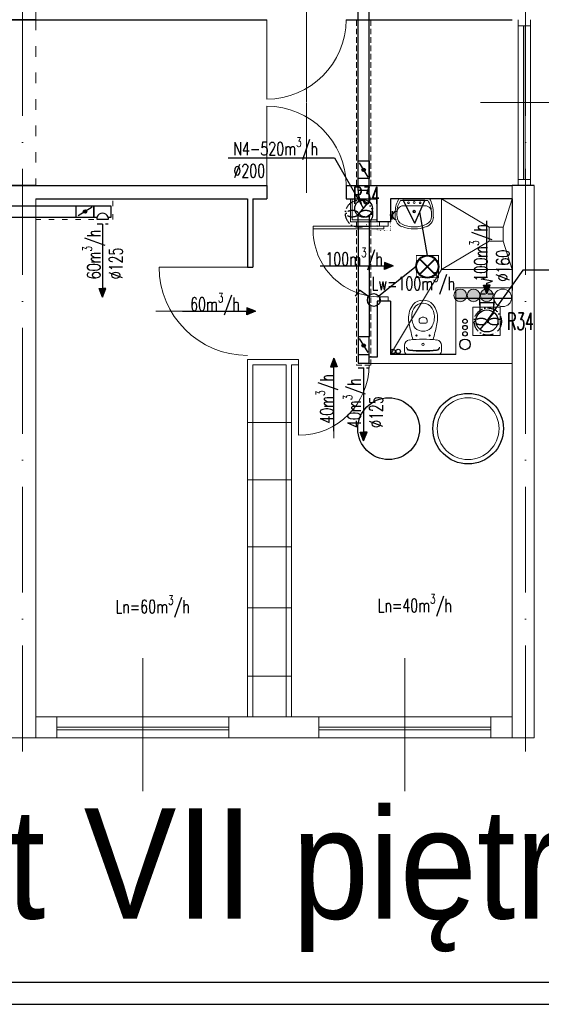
# Model space of a CAD drawing. Header units: millimetres. Extents: x -6513 to 30474, y -6915 to 65597.
# Tile 248 of 256: x 6961 to 7553, y 25134 to 26250. Entities that reach past the tile are written whole.
import ezdxf

# ---------------------------------------------------------------- set-up
doc = ezdxf.new("R2010")
doc.units = ezdxf.units.MM
for name, pattern in [('ACAD_ISO03W100', [30, 12, -18]), ('ACAD_ISO10W100', [18, 12, -3, 0, -3]), ('DASHED', [19.05, 12.7, -6.35]), ('DOT', [6.35, 0, -6.35])]:
    doc.linetypes.add(name, pattern=pattern)
doc.layers.get('0').update_dxf_attribs({"color": 8})
for name, color, linetype, lineweight in [('A_cienka', 8, 'Continuous', 5), ('A_linia przekroj', 8, 'Continuous', 25), ('A_osie', 8, 'ACAD_ISO10W100', 5), ('A_przerywana', 8, 'ACAD_ISO03W100', 5), ('A_widok', 8, 'Continuous', 13), ('CH-KS-WEWN-ISTN-PION-NR', 8, 'Continuous', 20), ('CH-KS-WEWN-PION', 8, 'Continuous', 20), ('CH-KS-WEWN-PION-NR', 8, 'Continuous', 25), ('CH-W-WEWN-INOX-PION', 8, 'Continuous', 20), ('CH-W-WEWN-INOX-PION-NR', 8, 'Continuous', 25), ('cieńkie', 8, 'Continuous', 9), ('DB-WM-nawiew-opis', 8, 'Continuous', 25), ('DB-WM-nawiew-opis-odnośnik', 8, 'Continuous', 30), ('DB-WM-wywiew-opis', 8, 'Continuous', 25), ('DB-WM-wywiew-opis-odnośnik', 8, 'Continuous', 30), ('DB_WM_nawiew', 8, 'Continuous', 30), ('DB_WM_wywiew', 8, 'Continuous', 30), ('DB_WM_ścianka nowa', 8, 'Continuous', 25), ('E_gniazda wtykowe', 1, 'Continuous', 30), ('E_oświetlenie', 1, 'Continuous', 30), ('E_technologia', 1, 'ACAD_ISO10W100', 30), ('noew ściany archwig', 8, 'Continuous', 9), ('R-TABELKA', 8, 'Continuous', 25), ('snitarne archwig nowe', 8, 'Continuous', 9), ('Stolarka ARCHWIG', 8, 'Continuous', 5), ('wyburzenia', 8, 'DOT', 20), ('Ściany ARCHWIG', 8, 'Continuous', 30)]:
    doc.layers.add(name, color=color, linetype=linetype, lineweight=lineweight)
doc.layers.add('DB_inst_pomocn', color=8, linetype='Continuous')
doc.layers.add('DB_WM_nawiew-opis', color=8, linetype='Continuous')
doc.styles.add('SIMPLEXD', font='SIMPLEX.SHX', dxfattribs={"width": 0.6})
doc.styles.get("Standard").update_dxf_attribs({"font": 'txt.shx', "width": 0.9})
doc.styles.add('styl Arial', font='ARIAL.TTF', dxfattribs={"width": 0.9})

# ---------------------------------------------------------------- blocks, each defined once
blk = doc.blocks.new('drzwi schem')
at = {"color": 252, "ltscale": 10}
blk.add_line((0.5, -0.093), (0.5, 1.04), dxfattribs=at)
at = {"color": 252}
blk.add_line((0, 0), (0, 1), dxfattribs=at)
blk.add_arc((0, 0), 1, 0, 90, dxfattribs=at)
blk = doc.blocks.new('umywalka oli2')
at = {"layer": 'snitarne archwig nowe', "color": 252}
for p, q in [((0, 17.6), (0, 0)), ((2, 15.4), (2, 0)), ((20.9, 21.6), (13.7, 21.6)), ((0, 0), (0, -17.6)), ((2, 0), (2, -15.4)), ((7.9, 0), (7.9, 10.8)), ((7.9, -10.8), (7.9, 0)), ((13.7, -21.6), (20.9, -21.6))]:
    blk.add_line(p, q, dxfattribs=at)
for centre, radius in [((4.1, 0), 1.11), ((4.5, 6.6), 0.994), ((14.5, 0), 1.48), ((14.5, 0), 0.946), ((4.5, -6.6), 0.994)]:
    blk.add_circle(centre, radius, dxfattribs=at)
for centre, radius, start, end in [((15.6, -9.9), 31.5, 93.3155, 119.5931), ((14.2, -1.1), 20.5, 88.5847, 126.5008), ((15.3, 12), 7.48, 91.7023, 188.8292), ((17.3, -1.9), 21.5, 82.9063, 97.0937), ((20.4, 10.2), 9.2, 23.1986, 92.7468), ((20.2, 9.5), 12.2, 20.9395, 86.4287), ((-1.2, 0), 33.1, 360, 24.6987), ((-3.2, 0), 37.4, 360, 21.6896), ((-1.2, 0), 33.1, 335.3013, 0), ((-3.2, 0), 37.4, 338.3104, 0), ((15.3, -12), 7.48, 171.1708, 268.2977), ((15.6, 9.9), 31.5, 240.4069, 266.6845), ((14.2, 1.1), 20.5, 233.4992, 271.4153), ((17.3, 1.9), 21.5, 262.9063, 277.0937), ((20.4, -10.2), 9.2, 267.2532, 336.8014), ((20.2, -9.5), 12.2, 273.5713, 339.0605)]:
    blk.add_arc(centre, radius, start, end, dxfattribs=at)
blk = doc.blocks.new('klop oli 2')
at = {"layer": 'snitarne archwig nowe', "color": 252}
for p, q in [((0, 17.2), (0, 0)), ((3.8, 20.9), (10.5, 20.9)), ((0, -17.2), (0, 0)), ((3.8, 0), (3.8, 1)), ((3.8, 0), (3.8, -1)), ((38.9, 4.5), (37, 4.5)), ((38.9, -4.5), (37, -4.5)), ((3.8, -20.9), (10.5, -20.9))]:
    blk.add_line(p, q, dxfattribs=at)
for centre, radius in [((11.5, 0), 1.27), ((11.5, 0), 1.27), ((21.6, 7.5), 0.706), ((21.6, -7.5), 0.706)]:
    blk.add_circle(centre, radius, dxfattribs=at)
for centre, radius, start, end in [((3.8, 17.2), 3.76, 90, 180), ((144.9, 0), 141.2, 173.7281, 180), ((144.9, 0), 140.5, 173.6694, 180), ((8.4, 15), 3.76, 90, 173.7281), ((9, 15.1), 3.76, 100.2428, 173.7859), ((10.5, 14.9), 6.02, 6.7931, 90), ((-114.7, 0), 132.1, 0, 6.7931), ((80, -215.2), 235.3, 101.5744, 105.544), ((43.1, -10.6), 23.5, 101.6195, 117.4027), ((44.8, -39.8), 56.5, 94.3794, 102.2907), ((42.4, -7.4), 20.3, 60.8839, 101.6195), ((41.4, -8), 24.5, 51.2869, 92.3028), ((144.9, 0), 141.2, 180, 186.2719), ((144.9, 0), 140.5, 180, 186.3306), ((-114.7, 0), 132.1, 353.2069, 0), ((43.3, 0), 16.9, 173.7581, 180), ((43.3, 0), 16.9, 180, 186.2419), ((37.3, 0.7), 10.9, 117.4027, 173.7581), ((63.6, 0), 28.2, 173.3508, 180), ((63.6, 0), 28.2, 180, 186.6492), ((37, 3.1), 1.41, 90, 173.3508), ((38.9, 1.7), 2.82, 36.8699, 90), ((36.6, 0), 5.65, 0, 36.8699), ((36.6, 0), 5.65, 323.1301, 0), ((46.6, 0), 11.8, 0, 60.8839), ((46.6, 0), 11.8, 299.1161, 0), ((46.6, 0), 15.1, 0, 47.5638), ((46.6, 0), 15.1, 312.4362, 0), ((37.3, -0.7), 10.9, 186.2419, 242.5973), ((43.1, 10.6), 23.5, 242.5973, 258.3805), ((37, -3.1), 1.41, 186.6492, 270), ((42.4, 7.4), 20.3, 258.3805, 299.1161), ((38.9, -1.7), 2.82, 270, 323.1301), ((41.4, 8), 24.5, 267.6972, 308.7131), ((3.8, -17.2), 3.76, 180, 270), ((8.4, -15), 3.76, 186.2719, 270), ((9, -15.1), 3.76, 186.2141, 259.7572), ((10.5, -14.9), 6.02, 270, 353.2069), ((80, 215.2), 235.3, 254.456, 258.4256), ((44.8, 39.8), 56.5, 257.7093, 265.6206)]:
    blk.add_arc(centre, radius, start, end, dxfattribs=at)
blk = doc.blocks.new('A$C2355049C')
at = {"layer": 'DB-WM-nawiew-opis-odnośnik'}
h = blk.add_hatch(color=256, dxfattribs=at)
h.paths.add_polyline_path([(0, -9.8), (3.9, -9.8), (0, 0)])
h.paths.add_polyline_path([(0, 0), (-3.9, -9.8), (0, -9.8)])
at = {"layer": 'DB-WM-nawiew-opis-odnośnik', "flags": 128}
for points in [[(0, 0), (-3.9, -9.8), (0, -9.8)], [(0, -82.9), (0, 0)], [(0, 0), (3.9, -9.8), (0, -9.8)]]:
    blk.add_lwpolyline(points, dxfattribs=at)
blk = doc.blocks.new('A$C653A5721')
at = {"layer": 'DB_inst_pomocn'}
for centre, radius in [((0, 0), 6), ((0, -12), 2.5), ((0, -19.1), 2.5), ((0, -26.2), 2.5)]:
    blk.add_circle(centre, radius, dxfattribs=at)
blk = doc.blocks.new('A$C620C4C60')
at = {"layer": 'DB-WM-wywiew-opis-odnośnik'}
h = blk.add_hatch(color=256, dxfattribs=at)
h.paths.add_polyline_path([(0, 0), (9.8, 3.9), (9.8, 0)])
h.paths.add_polyline_path([(9.8, 0), (9.8, -3.9), (0, 0)])
at = {"layer": 'DB-WM-wywiew-opis-odnośnik', "flags": 128}
for points in [[(0, 0), (9.8, 3.9), (9.8, 0)], [(0, 0), (12.1, 0)], [(0, 0), (9.8, -3.9), (9.8, 0)], [(12.1, 0), (14.4, -6.5), (16.6, 6.4), (18.9, 0)], [(18.9, 0), (82.9, 0)]]:
    blk.add_lwpolyline(points, dxfattribs=at)
blk = doc.blocks.new('raster')
at = {"layer": 'E_oświetlenie', "lineweight": 40}
for p, q in [((-21.2, 21.2), (21.2, -21.2)), ((21.2, 21.2), (-21.2, -21.2))]:
    blk.add_line(p, q, dxfattribs=at)
at = {"layer": 'E_oświetlenie', "const_width": 2}
blk.add_lwpolyline([(-30, -30), (30, -30), (30, 30), (-30, 30)], close=True, dxfattribs=at)
at = {"layer": 'E_oświetlenie', "lineweight": 40}
blk.add_circle((0, 0), 30, dxfattribs=at)
blk = doc.blocks.new('gw1')
at = {"layer": 'E_gniazda wtykowe'}
for p, q in [((99083.8, 55839.3), (99080.1, 55839.3)), ((99083.8, 55833.1), (99083.8, 55845.4))]:
    blk.add_line(p, q, dxfattribs=at)
blk.add_arc((99089.8, 55839), 6.04, 87.7958, 267.7958, dxfattribs=at)

msp = doc.modelspace()

# ---------------------------------------------------------------- hatches: boundary and pattern name
at = {"layer": 'CH-W-WEWN-INOX-PION'}
h = msp.add_hatch(color=256, dxfattribs=at)
h.paths.add_polyline_path([(7460.656, 25944.737, -0.41806339), (7467.926, 25937.561, -0.41806339), (7460.656, 25930.385)])
h.paths.add_polyline_path([(7460.656, 25930.385, -0.41037418), (7453.574, 25937.561, -0.41037418), (7460.656, 25944.737)])
h = msp.add_hatch(color=256, dxfattribs=at)
h.paths.add_polyline_path([(7475.656, 25944.737, -0.41806339), (7482.926, 25937.561, -0.41806339), (7475.656, 25930.385)])
h.paths.add_polyline_path([(7475.656, 25930.385, -0.41037418), (7468.574, 25937.561, -0.41037418), (7475.656, 25944.737)])
h = msp.add_hatch(color=256, dxfattribs=at)
h.paths.add_polyline_path([(7490.656, 25944.737, -0.41806339), (7497.926, 25937.561, -0.41806339), (7490.656, 25930.385)])
h.paths.add_polyline_path([(7490.656, 25930.385, -0.41037418), (7483.574, 25937.561, -0.41037418), (7490.656, 25944.737)])
at = {"layer": 'DB_WM_nawiew'}
h = msp.add_hatch(color=256, dxfattribs=at)
edge = h.paths.add_edge_path()
edge.add_arc((7351.21, 26079.936), 2, 0, 360)
h = msp.add_hatch(color=256, dxfattribs=at)
edge = h.paths.add_edge_path()
edge.add_arc((7035.478, 26032.604), 2, 0, 360)
h = msp.add_hatch(color=256, dxfattribs=at)
edge = h.paths.add_edge_path()
edge.add_arc((7035.478, 26032.604), 2, 0, 360)
h = msp.add_hatch(color=256, dxfattribs=at)
edge = h.paths.add_edge_path()
edge.add_arc((7351.21, 25880.749), 2, 0, 360)

# ---------------------------------------------------------------- linework, layer by layer
at = {"layer": 'A_cienka'}
for p, q in [((7526.456, 26250.062), (7526.456, 26062.062)), ((7540.456, 26250.062), (7540.456, 26062.062)), ((7526.456, 26243.165), (7540.456, 26243.165)), ((7532.456, 26243.165), (7532.456, 26068.959)), ((7534.456, 26243.165), (7534.456, 26068.959)), ((7483.489, 26156.062), (7638.111, 26156.062)), ((7526.456, 26068.959), (7540.456, 26068.959)), ((7219.554, 25793.357), (7269.554, 25793.357)), ((7219.554, 25728.548), (7269.554, 25728.548)), ((7219.554, 25652.467), (7269.554, 25652.467)), ((7219.554, 25583.43), (7269.554, 25583.43)), ((7219.554, 25505.94), (7269.554, 25505.94)), ((6979.554, 25460.062), (7519.554, 25460.062)), ((7198.554, 25448.062), (7003.554, 25448.062)), ((7198.554, 25445.062), (7003.554, 25445.062)), ((7300.554, 25448.062), (7495.554, 25448.062)), ((7300.554, 25445.062), (7495.554, 25445.062)), ((-2776.446, 25436.062), (7544.554, 25436.062))]:
    msp.add_line(p, q, dxfattribs=at)
at = {"layer": 'A_cienka', "ltscale": 10}
for p, q in [((7101.054, 25375.663), (7101.054, 25526.46)), ((7398.054, 25375.663), (7398.054, 25526.46))]:
    msp.add_line(p, q, dxfattribs=at)
at = {"layer": 'A_linia przekroj'}
for p, q in [((6979.554, 26250.062), (6687.768, 26250.062)), ((6949.554, 26250.062), (7241.339, 26250.062)), ((7331.339, 26250.062), (7519.554, 26250.062)), ((6979.554, 26062.062), (6687.768, 26062.062)), ((6949.554, 26062.062), (7241.339, 26062.062)), ((7241.339, 26062.062), (7241.339, 26047.062)), ((7331.339, 26062.062), (7519.554, 26062.062)), ((7331.339, 26062.062), (7331.339, 26047.062)), ((7544.554, 26062.062), (7519.554, 26062.062)), ((6979.554, 26047.062), (7219.554, 26047.062)), ((7219.554, 26047.062), (7219.554, 25969.646)), ((7225.554, 26047.062), (7241.339, 26047.062)), ((7225.554, 26047.062), (7225.554, 25969.646)), ((7331.339, 26047.062), (7366.554, 26047.062)), ((7219.554, 25969.646), (7225.554, 25969.646))]:
    msp.add_line(p, q, dxfattribs=at)
at = {"layer": 'A_osie', "ltscale": 10}
for p, q in [((6964.554, 25420.619), (6964.554, 27172.678)), ((6964.554, 25420.619), (6964.554, 27172.678)), ((6964.554, 25420.619), (6964.554, 27172.678)), ((7534.554, 25420.619), (7534.554, 27172.678)), ((7534.554, 25420.619), (7534.554, 27172.678))]:
    msp.add_line(p, q, dxfattribs=at)
at = {"layer": 'A_przerywana'}
msp.add_line((6979.554, 26250.062), (6979.554, 26062.062), dxfattribs=at)
msp.add_line((6979.554, 26250.062), (6979.554, 26062.062), dxfattribs=at)
at = {"layer": 'A_przerywana', "linetype": 'DASHED', "ltscale": 0.5}
for p, q in [((7342.96, 26062.062), (7342.96, 26250.062)), ((7359.466, 26062.062), (7359.466, 26250.062))]:
    msp.add_line(p, q, dxfattribs=at)
at = {"layer": 'A_przerywana', "ltscale": 0.5}
for p, q in [((7067.153, 26023.604), (7067.153, 26047.062)), ((6979.554, 26023.604), (7067.153, 26023.604))]:
    msp.add_line(p, q, dxfattribs=at)
at = {"layer": 'A_przerywana', "linetype": 'ByBlock'}
for p, q in [((7336.194, 26021.062), (7336.194, 26047.062)), ((7338.194, 26023.062), (7338.194, 26047.062)), ((7366.554, 26021.062), (7336.194, 26021.062)), ((7366.554, 26023.062), (7338.194, 26023.062))]:
    msp.add_line(p, q, dxfattribs=at)
at = {"layer": 'A_przerywana', "linetype": 'DASHED', "ltscale": 0.5}
for points in [[(7342.96, 26021.062), (7342.96, 25858.667)], [(7359.46, 26021.062), (7359.46, 25867.562)], [(7342.96, 25858.667), (7359.46, 25858.667), (7359.46, 25867.562)]]:
    msp.add_lwpolyline(points, dxfattribs=at)
at = {"layer": 'A_widok', "ltscale": 5}
for p, q in [((6979.554, 26250.062), (6979.554, 26852.062)), ((7519.554, 25436.062), (7519.554, 26062.062)), ((7519.554, 25436.062), (7519.554, 26062.062)), ((7544.554, 25436.062), (7544.554, 26062.062)), ((6979.554, 25436.062), (6979.554, 26047.062)), ((7357.46, 25860.562), (7357.46, 25867.562)), ((7219.554, 25460.062), (7219.554, 25865.062)), ((7219.554, 25865.062), (7277.46, 25865.062)), ((7225.554, 25460.062), (7225.554, 25859.062)), ((7225.554, 25859.062), (7263.554, 25859.062)), ((7263.554, 25460.062), (7263.554, 25859.062)), ((7269.554, 25460.062), (7269.554, 25859.062)), ((7269.554, 25859.062), (7277.46, 25859.062)), ((7277.46, 25859.062), (7277.46, 25865.062)), ((7357.46, 25860.562), (7519.554, 25860.562)), ((6949.554, 25436.062), (6979.554, 25436.062)), ((7519.554, 25436.062), (7544.554, 25436.062))]:
    msp.add_line(p, q, dxfattribs=at)
for points in [[(6979.554, 25460.062), (7003.554, 25460.062), (7003.554, 25436.062), (6979.554, 25436.062)], [(7198.554, 25436.062), (7300.554, 25436.062), (7300.554, 25460.062), (7198.554, 25460.062)], [(7519.554, 25460.062), (7495.554, 25460.062), (7495.554, 25436.062), (7519.554, 25436.062)]]:
    msp.add_lwpolyline(points, close=True, dxfattribs=at)
at = {"layer": 'CH-KS-WEWN-ISTN-PION-NR', "extrusion": (-1.29885e-05, -7.54363e-06, 1)}
msp.add_circle((7469.654, 25786.562, -0.292), 35, dxfattribs=at)
at = {"layer": 'CH-KS-WEWN-PION', "extrusion": (-1.29885e-05, 7.54363e-06, 1)}
msp.add_circle((7508.893, 25934.8, 0.098), 9.967, dxfattribs=at)
at = {"layer": 'CH-KS-WEWN-PION-NR', "extrusion": (-1.29885e-05, -7.54363e-06, 1)}
msp.add_circle((7469.654, 25786.562, -0.292), 40, dxfattribs=at)
at = {"layer": 'CH-W-WEWN-INOX-PION'}
for centre in [(7460.75, 25937.561), (7475.75, 25937.561), (7490.75, 25937.561)]:
    msp.add_circle(centre, 7.176, dxfattribs=at)
at = {"layer": 'CH-W-WEWN-INOX-PION-NR', "ltscale": 10, "extrusion": (-1.29885e-05, -7.54363e-06, 1)}
msp.add_circle((7379.612, 25786.562, -0.29), 35, dxfattribs=at)
at = {"layer": 'cieńkie'}
for p, q in [((7475.054, 25924.062), (7475.054, 25910.062)), ((7489.054, 25924.062), (7475.054, 25924.062)), ((7475.054, 25892.062), (7475.054, 25924.062)), ((7475.054, 25924.062), (7506.054, 25924.062)), ((7506.054, 25924.062), (7506.054, 25892.062)), ((7506.054, 25921.562), (7506.054, 25894.562)), ((7475.054, 25906.062), (7475.054, 25892.062)), ((7506.054, 25892.062), (7475.054, 25892.062)), ((7475.054, 25892.062), (7489.054, 25892.062))]:
    msp.add_line(p, q, dxfattribs=at)
at = {"layer": 'DB-WM-nawiew-opis'}
msp.add_lwpolyline([(7197.522, 26093.679), (7318.243, 26093.679), (7350.984, 26036.061)], dxfattribs=at)
at = {"layer": 'DB-WM-wywiew-opis'}
msp.add_lwpolyline([(7667.383, 25966.314), (7531.457, 25966.314), (7490.898, 25908.72)], dxfattribs=at)
at = {"layer": 'DB_WM_nawiew'}
for points in [[(7344.96, 26056.561), (7344.96, 26451.066)], [(7357.46, 26056.561), (7357.46, 26451.066)], [(7357.46, 26089.936), (7357.46, 26069.936), (7344.96, 26069.936), (7344.96, 26089.936)], [(7344.96, 26089.936), (7357.46, 26089.936)], [(7346.067, 26087.829), (7356.143, 26071.708)], [(7357.46, 26043.867), (7357.46, 26056.561), (7344.96, 26056.561), (7344.96, 26043.867)], [(6919.591, 26026.354), (7025.478, 26026.354), (7025.478, 26038.854), (6920.312, 26038.854)], [(7025.478, 26026.354), (7045.478, 26026.354), (7045.478, 26038.854), (7017.471, 26038.854)], [(7025.478, 26026.354), (7045.478, 26026.354), (7045.478, 26038.854), (7017.471, 26038.854)], [(7043.706, 26037.747), (7027.585, 26027.671)], [(7043.706, 26037.747), (7027.585, 26027.671)], [(7065.178, 26038.854), (7045.478, 26038.854), (7045.478, 26026.354), (7049.078, 26026.354)], [(7065.178, 26038.854), (7045.478, 26038.854), (7045.478, 26026.354), (7049.078, 26026.354)], [(7061.578, 26026.354), (7065.178, 26026.354), (7065.178, 26038.854)], [(7061.578, 26026.354), (7065.178, 26026.354), (7065.178, 26038.854)], [(7344.508, 26028.639), (7357.46, 26043.867)], [(7061.578, 26026.354), (7061.578, 26023.604), (7049.078, 26023.604), (7049.078, 26026.354)], [(7061.578, 26026.354), (7061.578, 26023.604), (7049.078, 26023.604), (7049.078, 26026.354)], [(7357.388, 26028.197), (7357.46, 26015.561), (7344.96, 26015.561), (7344.945, 26028.267)], [(7344.96, 26016.062), (7344.96, 25876.155)], [(7357.46, 26015.561), (7357.46, 25890.667)], [(7357.46, 25870.667), (7357.46, 25890.667), (7344.96, 25890.667), (7344.96, 25870.667)], [(7346.067, 25888.896), (7356.143, 25872.775)], [(7344.96, 25870.667), (7357.46, 25870.667)], [(7344.96, 25870.667), (7344.96, 25860.667), (7357.46, 25860.667), (7357.46, 25870.667)]]:
    msp.add_lwpolyline(points, dxfattribs=at)
at = {"layer": 'DB_WM_nawiew', "linetype": 'DASHED', "ltscale": 0.5}
for points in [[(7049.078, 26018.546), (7061.578, 26018.546)], [(7344.96, 25855.623), (7357.46, 25855.623)]]:
    msp.add_lwpolyline(points, dxfattribs=at)
at = {"layer": 'DB_WM_nawiew'}
for centre in [(7351.21, 26079.936), (7035.478, 26032.604), (7035.478, 26032.604), (7351.21, 25880.749)]:
    msp.add_circle(centre, 2, dxfattribs=at)
msp.add_arc((7055.328, 26024.124), 6.636, 19.636833, 160.363167, dxfattribs=at)
msp.add_arc((7055.328, 26024.124), 6.636, 19.636833, 160.363167, dxfattribs=at)
at = {"layer": 'DB_WM_wywiew'}
for points in [[(7482.742, 25926.632), (7482.742, 25934.348), (7498.742, 25934.348), (7498.742, 25926.632)], [(7498.742, 25918.453), (7498.742, 25929.348), (7482.742, 25929.348), (7482.742, 25918.193)], [(7498.837, 25929.348), (7482.837, 25929.348)], [(7483.12, 25898.935), (7498.987, 25918.25)]]:
    msp.add_lwpolyline(points, dxfattribs=at)
at = {"layer": 'DB_WM_wywiew', "linetype": 'DASHED', "ltscale": 0.5}
msp.add_lwpolyline([(7482.837, 25939.348), (7498.837, 25939.348)], dxfattribs=at)
at = {"layer": 'DB_WM_wywiew', "color": 1}
msp.add_circle((7490.898, 25908.72), 12.5, dxfattribs=at)
at = {"layer": 'DB_WM_ścianka nowa', "linetype": 'Continuous'}
msp.add_lwpolyline([(7455.554, 25934.348), (7519.554, 25934.348)], dxfattribs=at)
at = {"layer": 'DB_WM_ścianka nowa', "color": 1}
msp.add_circle((7351.21, 26036.061), 10, dxfattribs=at)
at = {"layer": 'E_oświetlenie'}
for p, q in [((7409.42, 26019.448), (7395.88, 26045.5)), ((7420.664, 26045.145), (7395.88, 26045.5)), ((7409.42, 26019.448), (7420.664, 26045.145)), ((7423.459, 25982.804), (7415.042, 26032.296)), ((7410.859, 25970.204), (7368.418, 25936.814)), ((7346.468, 25943.604), (7341.767, 25936.828)), ((7356.76, 25936.464), (7346.468, 25943.604))]:
    msp.add_line(p, q, dxfattribs=at)
at = {"layer": 'E_oświetlenie', "const_width": 1.05}
msp.add_lwpolyline([(7395.88, 26045.5), (7409.42, 26019.448), (7420.664, 26045.145)], close=True, dxfattribs=at)
at = {"layer": 'E_oświetlenie'}
msp.add_circle((7362.719, 25932.33), 7.252, dxfattribs=at)
at = {"layer": 'E_technologia'}
for p, q in [((7344.829, 26031.632), (7347.234, 26028.852)), ((7347.234, 26031.632), (7344.829, 26028.852)), ((7490.797, 25909.333), (7493.201, 25906.554)), ((7493.201, 25909.333), (7490.797, 25906.554))]:
    msp.add_line(p, q, dxfattribs=at)
for centre in [(7346.032, 26030.242), (7491.999, 25907.944)]:
    msp.add_circle(centre, 15.427, dxfattribs=at)
for centre, start_param, end_param in [((7338.405, 26030.242), 3.54986568, 9.01650493), ((7353.658, 26030.242), 0.40827303, 5.87491228), ((7484.372, 25907.944), 3.54986568, 9.01650493), ((7499.626, 25907.944), 0.40827303, 5.87491228)]:
    msp.add_ellipse(centre, major_axis=(-7, 0), ratio=0.5, start_param=start_param, end_param=end_param, dxfattribs=at)
at = {"layer": 'noew ściany archwig', "ltscale": 0.5}
for p, q in [((7519.554, 25946.062), (7455.554, 25946.062)), ((7455.554, 25946.062), (7455.554, 25870.562))]:
    msp.add_line(p, q, dxfattribs=at)
at = {"layer": 'R-TABELKA'}
for p, q in [((-3011.084, 25159.133), (8302.828, 25159.133)), ((-3136.084, 25134.133), (8327.828, 25134.133))]:
    msp.add_line(p, q, dxfattribs=at)
at = {"layer": 'snitarne archwig nowe'}
msp.add_line((7439.397, 25966.905), (7381.554, 25870.562), dxfattribs=at)
for points in [[(7439.397, 26047.062), (7439.397, 25966.905), (7519.554, 25966.905)], [(7493.397, 26014.905), (7439.397, 26046.905)], [(7509.397, 26014.905), (7519.397, 26046.905)], [(7493.397, 25998.905), (7439.397, 25966.905)], [(7509.397, 25998.905), (7519.397, 25966.905)]]:
    msp.add_lwpolyline(points, dxfattribs=at)
msp.add_lwpolyline([(7509.397, 26014.905), (7493.397, 26014.905), (7493.397, 25998.905), (7509.397, 25998.905)], close=True, dxfattribs=at)
at = {"layer": 'Stolarka ARCHWIG'}
for p, q in [((7374.054, 26016.062), (7294.054, 26016.062)), ((7294.054, 26013.062), (7294.054, 26016.062)), ((7294.054, 26013.062), (7374.054, 26013.062)), ((7374.054, 26013.062), (7374.054, 26016.062))]:
    msp.add_line(p, q, dxfattribs=at)
for points in [[(7374.054, 26021.062), (7379.054, 26021.062), (7379.054, 26016.062), (7369.054, 26016.062), (7369.054, 26021.062), (7376.554, 26021.062)], [(7374.054, 25936.062), (7379.054, 25936.062), (7379.054, 25931.062), (7369.054, 25931.062), (7369.054, 25936.062), (7376.554, 25936.062)], [(7374.054, 25936.062), (7379.054, 25936.062), (7379.054, 25931.062), (7369.054, 25931.062), (7369.054, 25936.062), (7376.554, 25936.062)], [(7374.054, 25936.062), (7379.054, 25936.062), (7379.054, 25931.062), (7369.054, 25931.062), (7369.054, 25936.062), (7376.554, 25936.062)]]:
    msp.add_lwpolyline(points, dxfattribs=at)
msp.add_arc((7369.91, 26011.854), 75.905, 177.955304, 273.129127, dxfattribs=at)
at = {"layer": 'wyburzenia', "ltscale": 0.2}
msp.add_lwpolyline([(7366.554, 26021.062), (7381.554, 26021.062), (7381.554, 26011.062), (7366.554, 26011.062)], close=True, dxfattribs=at)
at = {"layer": 'Ściany ARCHWIG'}
for p, q in [((7366.554, 26021.062), (7366.554, 26047.062)), ((7519.554, 26047.062), (7381.554, 26047.062)), ((7381.554, 26047.062), (7381.554, 26021.062)), ((7519.554, 26047.062), (7519.554, 25943.062)), ((7381.554, 26021.062), (7366.554, 26021.062)), ((7381.554, 25931.062), (7366.554, 25931.062)), ((7366.554, 25931.062), (7366.554, 25867.562)), ((7381.554, 25931.062), (7381.554, 25870.562)), ((7366.554, 25867.562), (7357.46, 25867.562)), ((7455.554, 25870.562), (7381.554, 25870.562))]:
    msp.add_line(p, q, dxfattribs=at)
for centre in [(7384.56, 25874.066), (7390.417, 25874.066)]:
    msp.add_circle(centre, 2.5, dxfattribs=at)

# ---------------------------------------------------------------- block references
at = {"layer": 'A_cienka'}
for p, xscale, yscale, zscale, rotation in [((7219.554, 25969.646), -100, 100, 100, 89.99999999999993), ((7277.46, 25859.062), -80, 80, 80, 180)]:
    msp.add_blockref('drzwi schem', p, dxfattribs=dict(at, xscale=xscale, yscale=yscale, zscale=zscale, rotation=rotation))
at = {"layer": 'A_widok', "ltscale": 5, "xscale": -90, "yscale": 90, "zscale": 90, "rotation": 180}
msp.add_blockref('drzwi schem', (7241.339, 26250.062), dxfattribs=at)
at = {"layer": 'A_widok', "ltscale": 5, "xscale": 90, "yscale": 90, "zscale": 90}
msp.add_blockref('drzwi schem', (7241.339, 26062.062), dxfattribs=at)
at = {"layer": 'DB_WM_nawiew', "rotation": 180}
for name, p in [('A$C2355049C', (7055.328, 25935.593)), ('A$C653A5721', (7466.09, 25882.058)), ('A$C2355049C', (7351.232, 25772.628))]:
    msp.add_blockref(name, p, dxfattribs=at)
at = {"layer": 'DB_WM_nawiew', "xscale": -1, "rotation": 270}
for p in [(7384.833, 25970.907), (7228.832, 25919.646)]:
    msp.add_blockref('A$C2355049C', p, dxfattribs=at)
at = {"layer": 'DB_WM_nawiew', "xscale": -1}
msp.add_blockref('A$C2355049C', (7317.46, 25866.485), dxfattribs=at)
at = {"layer": 'DB_WM_wywiew', "rotation": 90}
msp.add_blockref('A$C620C4C60', (7490.837, 25939.348), dxfattribs=at)
at = {"layer": 'E_oświetlenie', "xscale": 0.7875000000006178, "yscale": 0.7874999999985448, "zscale": 0.7874999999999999, "rotation": 358.7624398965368}
msp.add_blockref('gw1', (-71576.198, -16249.521), dxfattribs=at)
at = {"layer": 'E_oświetlenie', "lineweight": 40, "xscale": 0.4199999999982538, "yscale": 0.4200000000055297, "zscale": 0.4199999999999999, "rotation": 180}
msp.add_blockref('raster', (7423.459, 25970.204), dxfattribs=at)
at = {"layer": 'noew ściany archwig', "rotation": 270}
msp.add_blockref('umywalka oli2', (7408.56, 26047.062), dxfattribs=at)
at = {"layer": 'snitarne archwig nowe', "xscale": -1, "rotation": 270}
msp.add_blockref('klop oli 2', (7418.554, 25870.562), dxfattribs=at)

# ---------------------------------------------------------------- texts
at = {"layer": 'A_linia przekroj', "insert": (6728.484, 25356.084), "char_height": 125, "width": 15819.53733, "attachment_point": 1, "style": 'styl Arial'}
msp.add_mtext('rzut VII piętra ', dxfattribs=at)
at = {"layer": 'DB-WM-nawiew-opis', "char_height": 15, "width": 37.14159, "attachment_point": 1}
for s, insert in [('\\A1;{\\Fsimplex|c238;\\W0.7;N4-520m\\H0.7x;\\S3^ ;\\H1.4286x;/h\\P%%C200}', (7203.615, 26116.468)), ('\\A1;{\\Fsimplex|c238;\\W0.7;100m\\H0.7x;\\S3^ ;\\H1.4286x;/h}', (7307.823, 25991.438)), ('\\A1;{\\Fsimplex|c238;\\W0.7;60m\\H0.7x;\\S3^ ;\\H1.4286x;/h}', (7154.576, 25940.177))]:
    msp.add_mtext(s, dxfattribs=dict(at, insert=insert))
at = {"layer": 'DB-WM-nawiew-opis', "char_height": 15, "width": 37.14159, "attachment_point": 1, "rotation": 90}
for s, insert in [('\\A1;{\\Fsimplex|c238;\\W0.7;60m\\H0.7x;\\S3^ ;\\H1.4286x;/h\\P%%C125}', (7032.788, 25955.878)), ('\\A1;{\\Fsimplex|c238;\\W0.7;40m\\H0.7x;\\S3^ ;\\H1.4286x;/h}', (7296.929, 25792.229)), ('\\A1;{\\Fsimplex|c238;\\W0.7;40m\\H0.7x;\\S3^ ;\\H1.4286x;/h\\P%%C125}', (7327.913, 25787.362))]:
    msp.add_mtext(s, dxfattribs=dict(at, insert=insert))
at = {"layer": 'DB-WM-wywiew-opis', "insert": (7471.372, 25953.297), "char_height": 15, "width": 37.14159, "attachment_point": 1, "rotation": 90}
msp.add_mtext('\\A1;{\\Fsimplex|c238;\\W0.7;100m\\H0.7x;\\S3^ ;\\H1.4286x;/h\\P%%C160}', dxfattribs=at)
at = {"layer": 'DB-WM-wywiew-opis', "insert": (7360.259, 25963.6), "char_height": 15, "width": 37.14159, "attachment_point": 1}
msp.add_mtext('\\A1;{\\Fsimplex|c238;\\W0.7;Lw=100m\\H0.7x;\\S3^ ;\\H1.4286x;/h}', dxfattribs=at)
at = {"layer": 'DB_WM_nawiew-opis', "char_height": 15, "width": 37.14159, "attachment_point": 1}
for s, insert in [('\\A1;{\\Fsimplex|c238;\\W0.7;Ln=60m\\H0.7x;\\S3^ ;\\H1.4286x;/h}', (7070.129, 25597.458)), ('\\A1;{\\Fsimplex|c238;\\W0.7;Ln=60m\\H0.7x;\\S3^ ;\\H1.4286x;/h}', (7070.129, 25597.458)), ('\\A1;{\\Fsimplex|c238;\\W0.7;Ln=40m\\H0.7x;\\S3^ ;\\H1.4286x;/h}', (7367.129, 25598.813))]:
    msp.add_mtext(s, dxfattribs=dict(at, insert=insert))
at = {"layer": 'E_technologia', "style": 'SIMPLEXD', "width": 0.6}
for p in [(7339.41, 26041.317), (7513.952, 25898.521)]:
    msp.add_text('R34', height=19.2, dxfattribs=at).set_placement(p)

doc.saveas('drawing.dxf')
